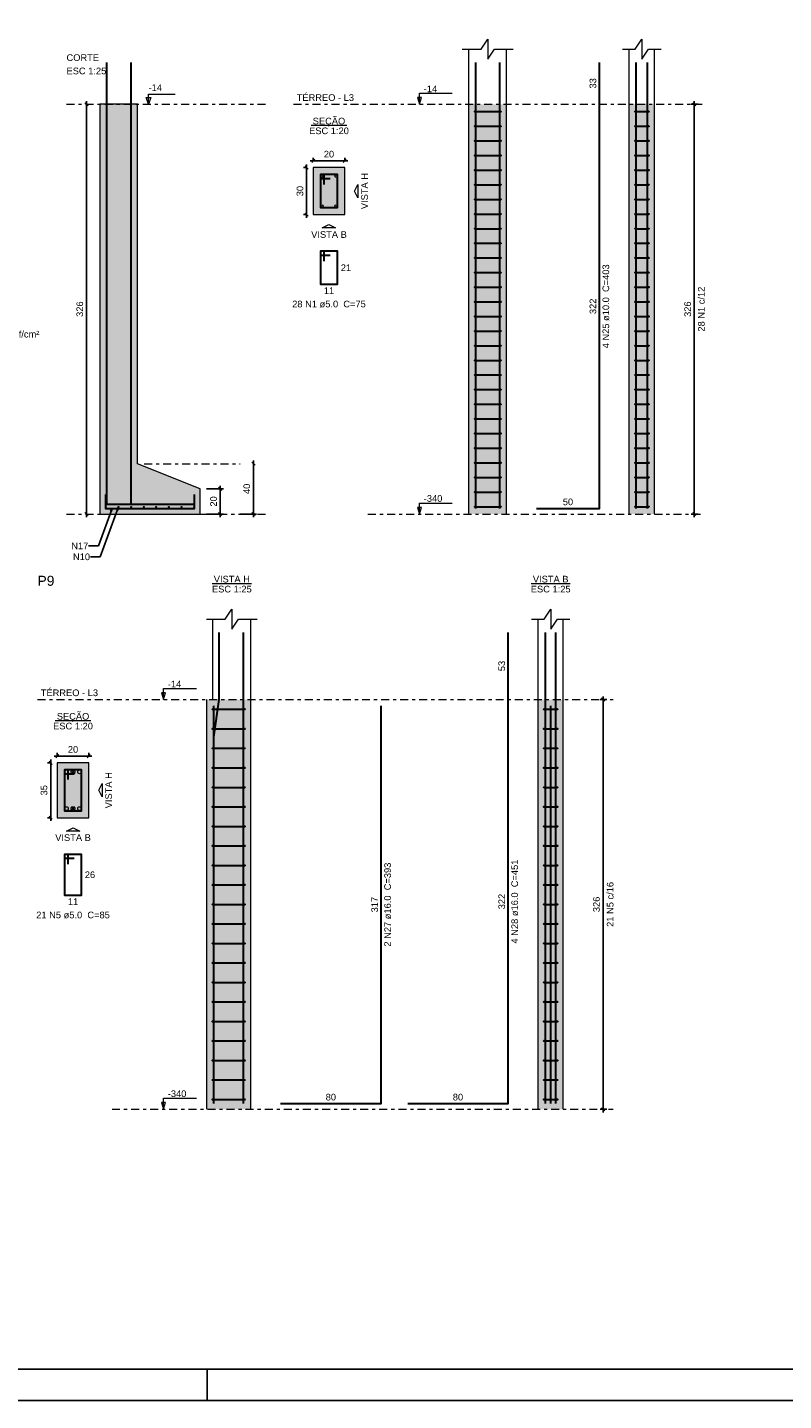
# Model space of a CAD drawing. Header units: millimetres. Extents: x 0 to 119, y 0 to 84.
# Tile 3 of 12: x 39 to 63, y 0 to 44. Entities that reach past the tile are written whole.
import ezdxf

# ---------------------------------------------------------------- set-up
doc = ezdxf.new("R2010")
doc.units = ezdxf.units.MM
doc.header["$MEASUREMENT"] = 0
doc.linetypes.add('DASHDOT', pattern=[2.54, 1.27, -0.635, 0, -0.635])
doc.linetypes.add('NULL', pattern=[0])
doc.layers.get('0').update_dxf_attribs({"lineweight": 18})
for name, color, linetype, lineweight in [('Descrição da armadura', 7, 'Continuous', 0), ('DT-Armadura', 2, 'Continuous', 30), ('DT-Barras na forma', 2, 'Continuous', 30), ('DT-Barras no corte', 5, 'Continuous', 5), ('DT-Barras rebatidas', 2, 'Continuous', 30), ('DT-Cotas', 9, 'Continuous', 5), ('DT-Estribos na forma', 2, 'Continuous', 30), ('DT-Forma', 5, 'Continuous', 5), ('DT-Hachura sapatas em corte', 43, 'Continuous', 5), ('DT-Hachura seção pilares', 254, 'Continuous', 5), ('DT-Hachura vista pilares', 254, 'Continuous', 5), ('DT-Pontilhado', 9, 'DASHDOT', 5), ('DT-Textos', 7, 'Continuous', 5), ('DT-Título', 3, 'Continuous', 20), ('Textos armaduras', 7, 'Continuous', 0)]:
    doc.layers.add(name, color=color, linetype=linetype, lineweight=lineweight)
doc.layers.add('SEDUC_MARF', color=1, linetype='Continuous')
doc.layers.add('SEDUC_MARGG', color=7, linetype='Continuous')
doc.styles.add('Arial', font='txt')
doc.dimstyles.get("Standard").update_dxf_attribs({"dimtxt": 0.18, "dimasz": 0.18, "dimexe": 0.18, "dimexo": 0.0625, "dimgap": 0.09, "dimtad": 0, "dimtih": 1, "dimtoh": 1, "dimdec": 4, "dimzin": 0, "dimdsep": 46, "dimtxsty": 'Standard', "dimcen": 0.09, "dimadec": 0, "dimazin": 0, "dimtfac": 1, "dimtdec": 4, "dimtofl": 0, "dimtmove": 0, "dimatfit": 3, "dimfxl": 1, "dimtolj": 1, "dimtzin": 0, "dimarcsym": 0})
doc.dimstyles.new('UM_20.000000', dxfattribs={"dimtxt": 0.18, "dimasz": 0.1, "dimexe": 0.1, "dimexo": 0.2, "dimgap": 0, "dimtad": 1, "dimtih": 1, "dimtoh": 1, "dimdec": 1, "dimlfac": 20, "dimzin": 0, "dimdsep": 46, "dimtxsty": 'Standard', "dimcen": 0.09, "dimdle": 0.1, "dimadec": 1, "dimazin": 2, "dimtfac": 1, "dimtdec": 4, "dimtofl": 0, "dimtmove": 0, "dimatfit": 3, "dimfxl": 1, "dimtolj": 1, "dimarcsym": 0})
doc.dimstyles.new('UM_25.000000', dxfattribs={"dimtxt": 0.18, "dimasz": 0.1, "dimexe": 0.1, "dimexo": 0.2, "dimgap": 0, "dimtad": 1, "dimtih": 1, "dimtoh": 1, "dimdec": 1, "dimlfac": 25, "dimzin": 0, "dimdsep": 46, "dimtxsty": 'Standard', "dimcen": 0.09, "dimdle": 0.1, "dimadec": 1, "dimazin": 2, "dimtfac": 1, "dimtdec": 4, "dimtofl": 0, "dimtmove": 0, "dimatfit": 3, "dimfxl": 1, "dimtolj": 1, "dimarcsym": 0})

# ---------------------------------------------------------------- blocks, each defined once
blk = doc.blocks.new('_Oblique')
at = {"color": 0, "linetype": 'ByBlock', "lineweight": -2}
blk.add_line((-0.5, -0.5), (0.5, 0.5), dxfattribs=at)
blk = doc.blocks.new('*D78')
at = {"layer": 'Defpoints', "color": 0}
for p in [(48.284845, 39.243894), (48.073045, 37.743894), (48.284845, 37.743894)]:
    blk.add_point(p, dxfattribs=at)
at = {"layer": 'DT-Cotas', "color": 0, "lineweight": -2}
for p, q in [((48.073045, 39.343894), (48.073045, 37.643894)), ((48.084845, 39.243894), (47.973045, 39.243894)), ((48.084845, 37.743894), (47.973045, 37.743894))]:
    blk.add_line(p, q, dxfattribs=at)
at = {"layer": 'DT-Cotas', "color": 0, "lineweight": -2, "xscale": 0.1, "yscale": 0.1, "zscale": 0.1}
for p, rotation in [((48.073045, 39.243894), 90), ((48.073045, 37.743894), 270)]:
    blk.add_blockref('_Oblique', p, dxfattribs=dict(at, rotation=rotation))
at = {"layer": 'DT-Cotas', "color": 7, "insert": (47.861245, 38.493894), "char_height": 0.2118, "attachment_point": 5, "rotation": 90, "style": 'Arial'}
blk.add_mtext('\\A1;30', dxfattribs=at)
blk = doc.blocks.new('*D79')
at = {"layer": 'Defpoints', "color": 0}
for p in [(49.284845, 39.455694), (48.284845, 39.243894), (49.284845, 39.243894)]:
    blk.add_point(p, dxfattribs=at)
at = {"layer": 'DT-Cotas', "color": 0, "lineweight": -2}
for p, q in [((48.184845, 39.455694), (49.384845, 39.455694)), ((48.284845, 39.443894), (48.284845, 39.555694)), ((49.284845, 39.443894), (49.284845, 39.555694))]:
    blk.add_line(p, q, dxfattribs=at)
at = {"layer": 'DT-Cotas', "color": 0, "lineweight": -2, "xscale": 0.1, "yscale": 0.1, "zscale": 0.1, "rotation": 180}
blk.add_blockref('_Oblique', (48.284845, 39.455694), dxfattribs=at)
at = {"layer": 'DT-Cotas', "color": 0, "lineweight": -2, "xscale": 0.1, "yscale": 0.1, "zscale": 0.1}
blk.add_blockref('_Oblique', (49.284845, 39.455694), dxfattribs=at)
at = {"layer": 'DT-Cotas', "color": 7, "insert": (48.784845, 39.667494), "char_height": 0.2118, "attachment_point": 5, "rotation": 0.0057296, "style": 'Arial'}
blk.add_mtext('\\A1;20', dxfattribs=at)
blk = doc.blocks.new('*D80')
at = {"layer": 'Defpoints', "color": 0}
for p in [(60.418856, 41.255994), (60.736556, 41.255994), (60.736556, 28.215994)]:
    blk.add_point(p, dxfattribs=at)
at = {"layer": 'DT-Cotas', "color": 0, "lineweight": -2}
for p, q in [((60.536556, 41.255994), (60.318856, 41.255994)), ((60.418856, 28.115994), (60.418856, 41.355994)), ((60.536556, 28.215994), (60.318856, 28.215994))]:
    blk.add_line(p, q, dxfattribs=at)
at = {"layer": 'DT-Cotas', "color": 0, "lineweight": -2, "xscale": 0.1, "yscale": 0.1, "zscale": 0.1}
for p, rotation in [((60.418856, 41.255994), 90), ((60.418856, 28.215994), 270)]:
    blk.add_blockref('_Oblique', p, dxfattribs=dict(at, rotation=rotation))
at = {"layer": 'DT-Cotas', "color": 7, "insert": (60.207056, 34.735994), "char_height": 0.2118, "attachment_point": 5, "rotation": 90, "style": 'Arial'}
blk.add_mtext('\\A1;326', dxfattribs=at)
blk = doc.blocks.new('*D85')
at = {"layer": 'Defpoints', "color": 0}
for p in [(41.062358, 41.255994), (41.062358, 28.215994), (41.062358, 28.215994)]:
    blk.add_point(p, dxfattribs=at)
at = {"layer": 'DT-Cotas', "color": 0, "lineweight": -2}
blk.add_line((41.062358, 41.355994), (41.062358, 28.115994), dxfattribs=at)
at = {"layer": 'DT-Cotas', "color": 0, "lineweight": -2, "xscale": 0.1, "yscale": 0.1, "zscale": 0.1}
for p, rotation in [((41.062358, 41.255994), 90), ((41.062358, 28.215994), 270)]:
    blk.add_blockref('_Oblique', p, dxfattribs=dict(at, rotation=rotation))
at = {"layer": 'DT-Cotas', "color": 7, "insert": (40.850558, 34.735994), "char_height": 0.2118, "attachment_point": 5, "rotation": 90, "style": 'Arial'}
blk.add_mtext('\\A1;326', dxfattribs=at)
blk = doc.blocks.new('*D86')
at = {"layer": 'Defpoints', "color": 0}
for p in [(44.685958, 29.015994), (44.685958, 28.215994), (45.321358, 28.215994)]:
    blk.add_point(p, dxfattribs=at)
at = {"layer": 'DT-Cotas', "color": 0, "lineweight": -2}
for p, q in [((44.885958, 29.015994), (45.421358, 29.015994)), ((45.321358, 29.115994), (45.321358, 28.115994)), ((44.885958, 28.215994), (45.421358, 28.215994))]:
    blk.add_line(p, q, dxfattribs=at)
at = {"layer": 'DT-Cotas', "color": 0, "lineweight": -2, "xscale": 0.1, "yscale": 0.1, "zscale": 0.1}
for p, rotation in [((45.321358, 29.015994), 90), ((45.321358, 28.215994), 270)]:
    blk.add_blockref('_Oblique', p, dxfattribs=dict(at, rotation=rotation))
at = {"layer": 'DT-Cotas', "color": 7, "insert": (45.109558, 28.615994), "char_height": 0.2118, "attachment_point": 5, "rotation": 90, "style": 'Arial'}
blk.add_mtext('\\A1;20', dxfattribs=at)
blk = doc.blocks.new('*D87')
at = {"layer": 'Defpoints', "color": 0}
for p in [(46.380358, 29.815994), (45.744958, 28.215994), (46.380358, 28.215994)]:
    blk.add_point(p, dxfattribs=at)
at = {"layer": 'DT-Cotas', "color": 0, "lineweight": -2}
for p, q in [((46.380358, 29.915994), (46.380358, 28.115994)), ((45.944958, 28.215994), (46.480358, 28.215994))]:
    blk.add_line(p, q, dxfattribs=at)
at = {"layer": 'DT-Cotas', "color": 0, "lineweight": -2, "xscale": 0.1, "yscale": 0.1, "zscale": 0.1}
for p, rotation in [((46.380358, 29.815994), 90), ((46.380358, 28.215994), 270)]:
    blk.add_blockref('_Oblique', p, dxfattribs=dict(at, rotation=rotation))
at = {"layer": 'DT-Cotas', "color": 7, "insert": (46.168558, 29.015994), "char_height": 0.2118, "attachment_point": 5, "rotation": 90, "style": 'Arial'}
blk.add_mtext('\\A1;40', dxfattribs=at)
blk = doc.blocks.new('*D92')
at = {"layer": 'Defpoints', "color": 0}
for p in [(40.134565, 20.298611), (39.922765, 18.548611), (40.134565, 18.548611)]:
    blk.add_point(p, dxfattribs=at)
at = {"layer": 'DT-Cotas', "color": 0, "lineweight": -2}
for p, q in [((39.934565, 20.298611), (39.822765, 20.298611)), ((39.922765, 20.398611), (39.922765, 18.448611)), ((39.934565, 18.548611), (39.822765, 18.548611))]:
    blk.add_line(p, q, dxfattribs=at)
at = {"layer": 'DT-Cotas', "color": 0, "lineweight": -2, "xscale": 0.1, "yscale": 0.1, "zscale": 0.1}
for p, rotation in [((39.922765, 20.298611), 90), ((39.922765, 18.548611), 270)]:
    blk.add_blockref('_Oblique', p, dxfattribs=dict(at, rotation=rotation))
at = {"layer": 'DT-Cotas', "color": 7, "insert": (39.710965, 19.423611), "char_height": 0.2118, "attachment_point": 5, "rotation": 90, "style": 'Arial'}
blk.add_mtext('\\A1;35', dxfattribs=at)
blk = doc.blocks.new('*D93')
at = {"layer": 'Defpoints', "color": 0}
for p in [(40.134565, 20.298611), (41.134565, 20.510411), (41.134565, 20.298611)]:
    blk.add_point(p, dxfattribs=at)
at = {"layer": 'DT-Cotas', "color": 0, "lineweight": -2}
for p, q in [((40.134565, 20.498611), (40.134565, 20.610411)), ((41.134565, 20.498611), (41.134565, 20.610411)), ((40.034565, 20.510411), (41.234565, 20.510411))]:
    blk.add_line(p, q, dxfattribs=at)
at = {"layer": 'DT-Cotas', "color": 0, "lineweight": -2, "xscale": 0.1, "yscale": 0.1, "zscale": 0.1, "rotation": 180}
blk.add_blockref('_Oblique', (40.134565, 20.510411), dxfattribs=at)
at = {"layer": 'DT-Cotas', "color": 0, "lineweight": -2, "xscale": 0.1, "yscale": 0.1, "zscale": 0.1}
blk.add_blockref('_Oblique', (41.134565, 20.510411), dxfattribs=at)
at = {"layer": 'DT-Cotas', "color": 7, "insert": (40.634565, 20.722211), "char_height": 0.2118, "attachment_point": 5, "rotation": 0.0057296, "style": 'Arial'}
blk.add_mtext('\\A1;20', dxfattribs=at)
blk = doc.blocks.new('*D94')
at = {"layer": 'Defpoints', "color": 0}
for p in [(57.515776, 22.310711), (57.833476, 22.310711), (57.833476, 9.270711)]:
    blk.add_point(p, dxfattribs=at)
at = {"layer": 'DT-Cotas', "color": 0, "lineweight": -2}
for p, q in [((57.633476, 22.310711), (57.415776, 22.310711)), ((57.515776, 9.170711), (57.515776, 22.410711)), ((57.633476, 9.270711), (57.415776, 9.270711))]:
    blk.add_line(p, q, dxfattribs=at)
at = {"layer": 'DT-Cotas', "color": 0, "lineweight": -2, "xscale": 0.1, "yscale": 0.1, "zscale": 0.1}
for p, rotation in [((57.515776, 22.310711), 90), ((57.515776, 9.270711), 270)]:
    blk.add_blockref('_Oblique', p, dxfattribs=dict(at, rotation=rotation))
at = {"layer": 'DT-Cotas', "color": 7, "insert": (57.303976, 15.790711), "char_height": 0.2118, "attachment_point": 5, "rotation": 90, "style": 'Arial'}
blk.add_mtext('\\A1;326', dxfattribs=at)

msp = doc.modelspace()

# ---------------------------------------------------------------- hatches: boundary and pattern name
at = {"layer": 'DT-Hachura sapatas em corte', "linetype": 'Continuous'}
msp.add_hatch(color=43, dxfattribs=at).paths.add_polyline_path([(41.486, 29.816), (41.486, 29.816), (41.486, 29.016), (41.486, 28.216), (44.686, 28.216), (44.686, 29.016), (42.686, 29.816), (42.686, 29.816), (42.686, 41.256), (41.486, 41.256), (41.486, 29.816)])
at = {"layer": 'DT-Hachura seção pilares', "linetype": 'Continuous'}
for points in [[(48.2848, 37.7439), (48.2848, 37.7439), (49.2848, 37.7439), (49.2848, 39.2439), (48.2848, 39.2439), (48.2848, 37.7439)], [(40.1346, 18.5486), (40.1346, 18.5486), (41.1346, 18.5486), (41.1346, 20.2986), (40.1346, 20.2986), (40.1346, 18.5486)]]:
    msp.add_hatch(color=254, dxfattribs=at).paths.add_polyline_path(points)
at = {"layer": 'DT-Hachura vista pilares', "linetype": 'Continuous'}
for points in [[(53.2419, 28.216), (53.2419, 41.256), (54.4419, 41.256), (54.4419, 28.216), (53.2419, 28.216)], [(58.3481, 28.216), (58.3481, 41.256), (59.1481, 41.256), (59.1481, 28.216), (58.3481, 28.216)], [(44.8916, 9.2707), (44.8916, 22.3107), (46.2916, 22.3107), (46.2916, 9.2707), (44.8916, 9.2707)], [(55.445, 9.2707), (55.445, 22.3107), (56.245, 22.3107), (56.245, 9.2707), (55.445, 9.2707)]]:
    msp.add_hatch(color=254, dxfattribs=at).paths.add_polyline_path(points)

# ---------------------------------------------------------------- linework, layer by layer
at = {"layer": 'DT-Armadura'}
for points in [[(41.696, 42.5903), (41.696, 28.531), (43.696, 28.531)], [(42.476, 42.5903), (42.476, 28.531), (44.476, 28.531)], [(41.666, 28.836), (41.666, 28.396), (44.506, 28.396), (44.506, 28.836)]]:
    msp.add_lwpolyline(points, dxfattribs=at)
at = {"layer": 'DT-Barras na forma'}
for points in [[(53.4619, 28.396), (53.4619, 41.256), (53.4619, 42.5903)], [(54.2219, 28.396), (54.2219, 41.256), (54.2219, 42.5903)], [(58.5681, 28.396), (58.5681, 41.256), (58.5681, 42.5903)], [(58.9281, 28.396), (58.9281, 41.256), (58.9281, 42.5903)], [(48.6348, 38.7064), (48.6348, 39.0189), (48.5098, 39.0189), (48.5098, 37.9689), (49.0598, 37.9689), (49.0598, 39.0189), (48.5098, 39.0189), (48.5098, 38.8939), (48.8223, 38.8939)], [(45.1236, 9.4507), (45.1236, 21.1107), (45.2836, 22.3107), (45.2836, 24.4456)], [(46.0596, 9.4507), (46.0596, 22.3107), (46.0596, 24.4456)], [(55.677, 9.4507), (55.677, 21.1107), (55.677, 22.3107), (55.677, 24.4456)], [(56.013, 9.4507), (56.013, 21.1107), (56.013, 22.3107), (56.013, 24.4456)], [(45.1236, 9.4507), (45.1236, 22.1147)], [(55.845, 9.4507), (55.845, 22.1147)], [(40.4846, 19.7611), (40.4846, 20.0736), (40.3596, 20.0736), (40.3596, 18.7736), (40.9096, 18.7736), (40.9096, 20.0736), (40.3596, 20.0736), (40.3596, 19.9486), (40.6721, 19.9486)]]:
    msp.add_lwpolyline(points, dxfattribs=at)
at = {"layer": 'DT-Barras no corte'}
for p, q in [((40.5746, 19.9486), (40.6946, 20.0686)), ((40.5746, 20.0686), (40.6946, 19.9486)), ((40.5746, 18.7786), (40.6946, 18.8986)), ((40.5746, 18.8986), (40.6946, 18.7786))]:
    msp.add_line(p, q, dxfattribs=at)
for centre, radius in [((48.5598, 38.9689), 0.0375), ((49.0098, 38.9689), 0.0375), ((48.5598, 38.0189), 0.0375), ((49.0098, 38.0189), 0.0375), ((41.682, 28.444), 0.016), ((42.0831, 28.444), 0.016), ((42.4842, 28.444), 0.016), ((42.8854, 28.444), 0.016), ((43.2865, 28.444), 0.016), ((43.6877, 28.444), 0.016), ((44.0888, 28.444), 0.016), ((44.49, 28.444), 0.016), ((40.4246, 20.0086), 0.06), ((40.6346, 20.0086), 0.06), ((40.8446, 20.0086), 0.06), ((40.4246, 18.8386), 0.06), ((40.6346, 18.8386), 0.06), ((40.8446, 18.8386), 0.06)]:
    msp.add_circle(centre, radius, dxfattribs=at)
at = {"layer": 'DT-Barras rebatidas'}
for points in [[(55.395, 28.396), (57.395, 28.396), (57.395, 41.256), (57.395, 42.5903)], [(48.6348, 36.2665), (48.6348, 36.579), (48.5098, 36.579), (48.5098, 35.529), (49.0598, 35.529), (49.0598, 36.579), (48.5098, 36.579), (48.5098, 36.454), (48.8223, 36.454)], [(51.2919, 9.4507), (54.4919, 9.4507), (54.4919, 22.3107), (54.4919, 24.4456)], [(47.2447, 9.4507), (50.4447, 9.4507), (50.4447, 22.1147)], [(40.4846, 17.0712), (40.4846, 17.3837), (40.3596, 17.3837), (40.3596, 16.0837), (40.9096, 16.0837), (40.9096, 17.3837), (40.3596, 17.3837), (40.3596, 17.2587), (40.6721, 17.2587)]]:
    msp.add_lwpolyline(points, dxfattribs=at)
at = {"layer": 'DT-Estribos na forma'}
for p, q in [((53.4319, 41.0231), (54.2519, 41.0231)), ((58.5381, 41.0231), (58.9581, 41.0231)), ((53.4319, 40.5574), (54.2519, 40.5574)), ((58.5381, 40.5574), (58.9581, 40.5574)), ((53.4319, 40.0917), (54.2519, 40.0917)), ((58.5381, 40.0917), (58.9581, 40.0917)), ((53.4319, 39.626), (54.2519, 39.626)), ((58.5381, 39.626), (58.9581, 39.626)), ((53.4319, 39.1603), (54.2519, 39.1603)), ((58.5381, 39.1603), (58.9581, 39.1603)), ((53.4319, 38.6946), (54.2519, 38.6946)), ((58.5381, 38.6946), (58.9581, 38.6946)), ((53.4319, 38.2289), (54.2519, 38.2289)), ((58.5381, 38.2289), (58.9581, 38.2289)), ((53.4319, 37.7631), (54.2519, 37.7631)), ((58.5381, 37.7631), (58.9581, 37.7631)), ((53.4319, 37.2974), (54.2519, 37.2974)), ((58.5381, 37.2974), (58.9581, 37.2974)), ((53.4319, 36.8317), (54.2519, 36.8317)), ((58.5381, 36.8317), (58.9581, 36.8317)), ((53.4319, 36.366), (54.2519, 36.366)), ((58.5381, 36.366), (58.9581, 36.366)), ((53.4319, 35.9003), (54.2519, 35.9003)), ((58.5381, 35.9003), (58.9581, 35.9003)), ((53.4319, 35.4346), (54.2519, 35.4346)), ((58.5381, 35.4346), (58.9581, 35.4346)), ((53.4319, 34.9689), (54.2519, 34.9689)), ((58.5381, 34.9689), (58.9581, 34.9689)), ((53.4319, 34.5031), (54.2519, 34.5031)), ((58.5381, 34.5031), (58.9581, 34.5031)), ((53.4319, 34.0374), (54.2519, 34.0374)), ((58.5381, 34.0374), (58.9581, 34.0374)), ((53.4319, 33.5717), (54.2519, 33.5717)), ((58.5381, 33.5717), (58.9581, 33.5717)), ((53.4319, 33.106), (54.2519, 33.106)), ((58.5381, 33.106), (58.9581, 33.106)), ((53.4319, 32.6403), (54.2519, 32.6403)), ((58.5381, 32.6403), (58.9581, 32.6403)), ((53.4319, 32.1746), (54.2519, 32.1746)), ((58.5381, 32.1746), (58.9581, 32.1746)), ((53.4319, 31.7089), (54.2519, 31.7089)), ((58.5381, 31.7089), (58.9581, 31.7089)), ((53.4319, 31.2431), (54.2519, 31.2431)), ((58.5381, 31.2431), (58.9581, 31.2431)), ((53.4319, 30.7774), (54.2519, 30.7774)), ((58.5381, 30.7774), (58.9581, 30.7774)), ((53.4319, 30.3117), (54.2519, 30.3117)), ((58.5381, 30.3117), (58.9581, 30.3117)), ((53.4319, 29.846), (54.2519, 29.846)), ((58.5381, 29.846), (58.9581, 29.846)), ((53.4319, 29.3803), (54.2519, 29.3803)), ((58.5381, 29.3803), (58.9581, 29.3803)), ((53.4319, 28.9146), (54.2519, 28.9146)), ((58.5381, 28.9146), (58.9581, 28.9146)), ((53.4319, 28.4489), (54.2519, 28.4489)), ((58.5381, 28.4489), (58.9581, 28.4489)), ((45.0816, 22.0002), (46.1016, 22.0002)), ((55.635, 22.0002), (56.055, 22.0002)), ((45.0816, 21.3793), (46.1016, 21.3793)), ((55.635, 21.3793), (56.055, 21.3793)), ((45.0816, 20.7583), (46.1016, 20.7583)), ((55.635, 20.7583), (56.055, 20.7583)), ((45.0816, 20.1374), (46.1016, 20.1374)), ((55.635, 20.1374), (56.055, 20.1374)), ((45.0816, 19.5164), (46.1016, 19.5164)), ((55.635, 19.5164), (56.055, 19.5164)), ((45.0816, 18.8955), (46.1016, 18.8955)), ((55.635, 18.8955), (56.055, 18.8955)), ((45.0816, 18.2745), (46.1016, 18.2745)), ((55.635, 18.2745), (56.055, 18.2745)), ((45.0816, 17.6536), (46.1016, 17.6536)), ((55.635, 17.6536), (56.055, 17.6536)), ((45.0816, 17.0326), (46.1016, 17.0326)), ((55.635, 17.0326), (56.055, 17.0326)), ((45.0816, 16.4117), (46.1016, 16.4117)), ((55.635, 16.4117), (56.055, 16.4117)), ((45.0816, 15.7907), (46.1016, 15.7907)), ((55.635, 15.7907), (56.055, 15.7907)), ((45.0816, 15.1698), (46.1016, 15.1698)), ((55.635, 15.1698), (56.055, 15.1698)), ((45.0816, 14.5488), (46.1016, 14.5488)), ((55.635, 14.5488), (56.055, 14.5488)), ((45.0816, 13.9279), (46.1016, 13.9279)), ((55.635, 13.9279), (56.055, 13.9279)), ((45.0816, 13.3069), (46.1016, 13.3069)), ((55.635, 13.3069), (56.055, 13.3069)), ((45.0816, 12.6859), (46.1016, 12.6859)), ((55.635, 12.6859), (56.055, 12.6859)), ((45.0816, 12.065), (46.1016, 12.065)), ((55.635, 12.065), (56.055, 12.065)), ((45.0816, 11.444), (46.1016, 11.444)), ((55.635, 11.444), (56.055, 11.444)), ((45.0816, 10.8231), (46.1016, 10.8231)), ((55.635, 10.8231), (56.055, 10.8231)), ((45.0816, 10.2021), (46.1016, 10.2021)), ((55.635, 10.2021), (56.055, 10.2021)), ((45.0816, 9.5812), (46.1016, 9.5812)), ((55.635, 9.5812), (56.055, 9.5812))]:
    msp.add_line(p, q, dxfattribs=at)
for centre in [(53.4319, 41.0231), (54.2519, 41.0231), (58.5381, 41.0231), (58.9581, 41.0231), (53.4319, 40.5574), (54.2519, 40.5574), (58.5381, 40.5574), (58.9581, 40.5574), (53.4319, 40.0917), (54.2519, 40.0917), (58.5381, 40.0917), (58.9581, 40.0917), (53.4319, 39.626), (54.2519, 39.626), (58.5381, 39.626), (58.9581, 39.626), (53.4319, 39.1603), (54.2519, 39.1603), (58.5381, 39.1603), (58.9581, 39.1603), (53.4319, 38.6946), (54.2519, 38.6946), (58.5381, 38.6946), (58.9581, 38.6946), (53.4319, 38.2289), (54.2519, 38.2289), (58.5381, 38.2289), (58.9581, 38.2289), (53.4319, 37.7631), (54.2519, 37.7631), (58.5381, 37.7631), (58.9581, 37.7631), (53.4319, 37.2974), (54.2519, 37.2974), (58.5381, 37.2974), (58.9581, 37.2974), (53.4319, 36.8317), (54.2519, 36.8317), (58.5381, 36.8317), (58.9581, 36.8317), (53.4319, 36.366), (54.2519, 36.366), (58.5381, 36.366), (58.9581, 36.366), (53.4319, 35.9003), (54.2519, 35.9003), (58.5381, 35.9003), (58.9581, 35.9003), (53.4319, 35.4346), (54.2519, 35.4346), (58.5381, 35.4346), (58.9581, 35.4346), (53.4319, 34.9689), (54.2519, 34.9689), (58.5381, 34.9689), (58.9581, 34.9689), (53.4319, 34.5031), (54.2519, 34.5031), (58.5381, 34.5031), (58.9581, 34.5031), (53.4319, 34.0374), (54.2519, 34.0374), (58.5381, 34.0374), (58.9581, 34.0374), (53.4319, 33.5717), (54.2519, 33.5717), (58.5381, 33.5717), (58.9581, 33.5717), (53.4319, 33.106), (54.2519, 33.106), (58.5381, 33.106), (58.9581, 33.106), (53.4319, 32.6403), (54.2519, 32.6403), (58.5381, 32.6403), (58.9581, 32.6403), (53.4319, 32.1746), (54.2519, 32.1746), (58.5381, 32.1746), (58.9581, 32.1746), (53.4319, 31.7089), (54.2519, 31.7089), (58.5381, 31.7089), (58.9581, 31.7089), (53.4319, 31.2431), (54.2519, 31.2431), (58.5381, 31.2431), (58.9581, 31.2431), (53.4319, 30.7774), (54.2519, 30.7774), (58.5381, 30.7774), (58.9581, 30.7774), (53.4319, 30.3117), (54.2519, 30.3117), (58.5381, 30.3117), (58.9581, 30.3117), (53.4319, 29.846), (54.2519, 29.846), (58.5381, 29.846), (58.9581, 29.846), (53.4319, 29.3803), (54.2519, 29.3803), (58.5381, 29.3803), (58.9581, 29.3803), (53.4319, 28.9146), (54.2519, 28.9146), (58.5381, 28.9146), (58.9581, 28.9146), (53.4319, 28.4489), (54.2519, 28.4489), (58.5381, 28.4489), (58.9581, 28.4489), (45.0816, 22.0002), (46.1016, 22.0002), (55.635, 22.0002), (56.055, 22.0002), (45.0816, 21.3793), (46.1016, 21.3793), (55.635, 21.3793), (56.055, 21.3793), (45.0816, 20.7583), (46.1016, 20.7583), (55.635, 20.7583), (56.055, 20.7583), (45.0816, 20.1374), (46.1016, 20.1374), (55.635, 20.1374), (56.055, 20.1374), (45.0816, 19.5164), (46.1016, 19.5164), (55.635, 19.5164), (56.055, 19.5164), (45.0816, 18.8955), (46.1016, 18.8955), (55.635, 18.8955), (56.055, 18.8955), (45.0816, 18.2745), (46.1016, 18.2745), (55.635, 18.2745), (56.055, 18.2745), (45.0816, 17.6536), (46.1016, 17.6536), (55.635, 17.6536), (56.055, 17.6536), (45.0816, 17.0326), (46.1016, 17.0326), (55.635, 17.0326), (56.055, 17.0326), (45.0816, 16.4117), (46.1016, 16.4117), (55.635, 16.4117), (56.055, 16.4117), (45.0816, 15.7907), (46.1016, 15.7907), (55.635, 15.7907), (56.055, 15.7907), (45.0816, 15.1698), (46.1016, 15.1698), (55.635, 15.1698), (56.055, 15.1698), (45.0816, 14.5488), (46.1016, 14.5488), (55.635, 14.5488), (56.055, 14.5488), (45.0816, 13.9279), (46.1016, 13.9279), (55.635, 13.9279), (56.055, 13.9279), (45.0816, 13.3069), (46.1016, 13.3069), (55.635, 13.3069), (56.055, 13.3069), (45.0816, 12.6859), (46.1016, 12.6859), (55.635, 12.6859), (56.055, 12.6859), (45.0816, 12.065), (46.1016, 12.065), (55.635, 12.065), (56.055, 12.065), (45.0816, 11.444), (46.1016, 11.444), (55.635, 11.444), (56.055, 11.444), (45.0816, 10.8231), (46.1016, 10.8231), (55.635, 10.8231), (56.055, 10.8231), (45.0816, 10.2021), (46.1016, 10.2021), (55.635, 10.2021), (56.055, 10.2021), (45.0816, 9.5812), (46.1016, 9.5812), (55.635, 9.5812), (56.055, 9.5812)]:
    msp.add_circle(centre, 0.01, dxfattribs=at)
at = {"layer": 'DT-Forma'}
for p, q in [((53.2419, 41.256), (53.2419, 43.0139)), ((54.4419, 41.256), (54.4419, 43.0139)), ((58.3481, 41.256), (58.3481, 43.0139)), ((59.1481, 41.256), (59.1481, 43.0139)), ((53.2419, 28.216), (53.2419, 41.256)), ((54.4419, 28.216), (54.4419, 41.256)), ((58.3481, 28.216), (58.3481, 41.256)), ((59.1481, 28.216), (59.1481, 41.256)), ((45.0916, 22.3107), (45.0916, 24.8692)), ((46.2916, 22.3107), (46.2916, 24.8692)), ((55.445, 22.3107), (55.445, 24.8692)), ((56.245, 22.3107), (56.245, 24.8692)), ((44.8916, 9.2707), (44.8916, 22.3107)), ((46.2916, 9.2707), (46.2916, 22.3107)), ((55.445, 9.2707), (55.445, 22.3107)), ((56.245, 9.2707), (56.245, 22.3107))]:
    msp.add_line(p, q, dxfattribs=at)
for points in [[(53.0301, 43.0139), (53.6301, 43.0139), (53.8419, 43.3316), (53.8419, 42.6962), (54.0537, 43.0139), (54.6537, 43.0139)], [(58.1363, 43.0139), (58.5363, 43.0139), (58.7481, 43.3316), (58.7481, 42.6962), (58.9599, 43.0139), (59.3599, 43.0139)], [(44.8798, 24.8692), (45.4798, 24.8692), (45.6916, 25.1869), (45.6916, 24.5515), (45.9034, 24.8692), (46.5034, 24.8692)], [(55.2332, 24.8692), (55.6332, 24.8692), (55.845, 25.1869), (55.845, 24.5515), (56.0568, 24.8692), (56.4568, 24.8692)]]:
    msp.add_lwpolyline(points, dxfattribs=at)
for points in [[(41.486, 29.816), (41.486, 29.816), (41.486, 29.016), (41.486, 28.216), (44.686, 28.216), (44.686, 29.016), (42.686, 29.816), (42.686, 29.816), (42.686, 41.256), (41.486, 41.256), (41.486, 29.816)], [(48.2848, 37.7439), (49.2848, 37.7439), (49.2848, 39.2439), (48.2848, 39.2439), (48.2848, 37.7439)], [(40.1346, 18.5486), (41.1346, 18.5486), (41.1346, 20.2986), (40.1346, 20.2986), (40.1346, 18.5486)]]:
    msp.add_lwpolyline(points, close=True, dxfattribs=at)
at = {"layer": 'DT-Pontilhado', "ltscale": 0.2}
for p, q in [((40.427, 41.256), (46.804, 41.256)), ((47.6512, 41.256), (60.7366, 41.256)), ((42.8978, 29.816), (45.9568, 29.816)), ((40.427, 28.216), (46.804, 28.216)), ((50.0261, 28.216), (60.7366, 28.216)), ((39.5009, 22.3107), (57.8335, 22.3107)), ((41.8759, 9.2707), (57.8335, 9.2707))]:
    msp.add_line(p, q, dxfattribs=at)
at = {"layer": 'DT-Textos'}
for p, q in [((48.2126, 40.5888), (49.3571, 40.5888)), ((45.0617, 26.0023), (46.3214, 26.0023)), ((55.2233, 26.0023), (56.4667, 26.0023)), ((40.0624, 21.6435), (41.2068, 21.6435))]:
    msp.add_line(p, q, dxfattribs=at)
for points in [[(43.039, 41.256), (43.039, 41.5737), (43.8862, 41.5737)], [(51.6624, 41.256), (51.7259, 41.4678), (51.5988, 41.4678), (51.6624, 41.256), (51.6624, 41.606), (52.7124, 41.606)], [(51.6624, 28.216), (51.7259, 28.4278), (51.5988, 28.4278), (51.6624, 28.216), (51.6624, 28.566), (52.7124, 28.566)], [(43.5121, 22.3107), (43.5756, 22.5225), (43.4485, 22.5225), (43.5121, 22.3107), (43.5121, 22.6607), (44.5621, 22.6607)], [(43.5121, 9.2707), (43.5756, 9.4825), (43.4485, 9.4825), (43.5121, 9.2707), (43.5121, 9.6207), (44.5621, 9.6207)]]:
    msp.add_lwpolyline(points, dxfattribs=at)
for points in [[(43.1096, 41.4678), (43.039, 41.256), (42.9684, 41.4678), (43.1096, 41.4678)], [(49.7084, 38.4939), (49.7084, 38.2821), (49.6025, 38.4939), (49.7084, 38.7057), (49.7084, 38.4939)], [(48.7848, 37.3203), (48.573, 37.3203), (48.7848, 37.4262), (48.9966, 37.3203), (48.7848, 37.3203)], [(41.5582, 19.4236), (41.5582, 19.2118), (41.4523, 19.4236), (41.5582, 19.6354), (41.5582, 19.4236)], [(40.6346, 18.125), (40.4228, 18.125), (40.6346, 18.2309), (40.8464, 18.125), (40.6346, 18.125)]]:
    msp.add_lwpolyline(points, close=True, dxfattribs=at)
at = {"layer": 'SEDUC_MARF'}
msp.add_line((44.9015, 1), (44.9015, 0), dxfattribs=at)
msp.add_lwpolyline([(118.9, 84.1), (0, 84.1), (0, 0), (118.9, 0)], close=True, dxfattribs=at)
at = {"layer": 'SEDUC_MARGG'}
msp.add_lwpolyline([(2.5, 1), (117.9, 1), (117.9, 83.1), (2.5, 83.1), (2.5, 1)], dxfattribs=at)

# ---------------------------------------------------------------- texts
at = {"layer": 'Descrição da armadura', "linetype": 'NULL', "char_height": 0.2118, "attachment_point": 8, "rotation": 90.00021, "line_spacing_factor": 0.9, "style": 'Arial'}
for s, insert, width in [('4 N25 ø10.0  C=403', (57.7124, 34.8256), 5.239541), ('28 N1 c/12', (60.7506, 34.736), 2.845127), ('4 N28 ø16.0  C=451', (54.8091, 15.8809), 5.239541), ('2 N27 ø16.0  C=393', (50.7621, 15.7829), 5.239541), ('21 N5 c/16', (57.8475, 15.7907), 2.845127)]:
    msp.add_mtext(s, dxfattribs=dict(at, insert=insert, width=width))
at = {"layer": 'Descrição da armadura', "linetype": 'NULL', "char_height": 0.2118, "line_spacing_factor": 0.9, "style": 'Arial'}
for s, insert, width, attachment_point in [('28 N1 ø5.0  C=75', (48.7853, 34.7875), 4.594404, 8), ('N17', (41.1202, 27.2018), 1.103994, 6), ('N10', (41.1759, 26.8518), 1.103994, 6), ('21 N5 ø5.0  C=85', (40.635, 15.3428), 4.594404, 8)]:
    msp.add_mtext(s, dxfattribs=dict(at, insert=insert, width=width, attachment_point=attachment_point))
at = {"layer": 'DT-Textos', "linetype": 'NULL', "char_height": 0.2118, "line_spacing_factor": 0.798, "style": 'Arial'}
for s, insert, width, attachment_point in [('CORTE', (40.4273, 42.6325), 2.03, 7), ('ESC 1:25', (40.4273, 42.2095), 2.482559, 7), ('-14', (43.0393, 41.6795), 0.838281, 7), ('TÉRREO - L3', (47.7573, 41.3615), 3.577422, 7), ('-14', (51.8023, 41.6415), 0.838281, 7), ('SEÇÃO', (48.7853, 40.5506), 2.030566, 8), ('ESC 1:20', (48.7853, 40.3025), 2.482559, 8), ('VISTA B', (48.7853, 37.0025), 2.223994, 8), ('Solo com capacidade de suporte > 2.30 kgf/cm²', (33.2893, 33.7696), 12.299795, 7), ('-340', (51.8023, 28.6015), 1.16085, 7), ('VISTA H', (45.692, 26.0338), 2.255996, 8), ('VISTA B', (55.845, 26.0338), 2.223994, 8), ('ESC 1:25', (45.692, 25.7168), 2.482559, 8), ('ESC 1:25', (55.845, 25.7168), 2.482559, 8), ('TÉRREO - L3', (39.607, 22.4168), 3.577422, 7), ('-14', (43.652, 22.6958), 0.838281, 7), ('SEÇÃO', (40.635, 21.6059), 2.030566, 8), ('ESC 1:20', (40.635, 21.3578), 2.482559, 8), ('VISTA B', (40.635, 17.8078), 2.223994, 8), ('-340', (43.652, 9.6558), 1.16085, 7)]:
    msp.add_mtext(s, dxfattribs=dict(at, insert=insert, width=width, attachment_point=attachment_point))
at = {"layer": 'DT-Textos', "linetype": 'NULL', "char_height": 0.2118, "width": 2.255996, "attachment_point": 8, "rotation": 90.00021, "line_spacing_factor": 0.798, "style": 'Arial'}
for insert in [(50.0264, 38.4936), (41.8761, 19.4239)]:
    msp.add_mtext('VISTA H', dxfattribs=dict(at, insert=insert))
at = {"layer": 'DT-Título', "linetype": 'NULL', "insert": (39.501, 25.9277), "char_height": 0.3177, "width": 1.076367, "attachment_point": 7, "line_spacing_factor": 0.798, "style": 'Arial'}
msp.add_mtext('P9', dxfattribs=at)
at = {"layer": 'Textos armaduras', "linetype": 'NULL', "char_height": 0.2118, "attachment_point": 8, "rotation": 90.00021, "line_spacing_factor": 0.9, "style": 'Arial'}
for s, insert, width in [('33', (57.2977, 41.9231), 1.045137), ('322', (57.2977, 34.826), 1.367705), ('53', (54.3946, 23.3781), 1.045137), ('317', (50.3474, 15.7827), 1.367705), ('322', (54.3946, 15.8807), 1.367705)]:
    msp.add_mtext(s, dxfattribs=dict(at, insert=insert, width=width))
at = {"layer": 'Textos armaduras', "linetype": 'NULL', "char_height": 0.2118, "width": 1.045137, "line_spacing_factor": 0.9, "style": 'Arial'}
for s, insert, attachment_point in [('21', (49.1598, 36.1599), 1), ('11', (48.7848, 35.4317), 2), ('50', (56.395, 28.4933), 8), ('26', (41.0096, 16.8396), 1), ('11', (40.6346, 15.9864), 2), ('80', (48.8447, 9.548), 8), ('80', (52.8919, 9.548), 8)]:
    msp.add_mtext(s, dxfattribs=dict(at, insert=insert, attachment_point=attachment_point))

# ---------------------------------------------------------------- dimensions: what is measured, and where the dimension line sits
at = {"layer": 'DT-Cotas'}
for base, p1, p2, dimstyle, override, picture, middle in [((41.0624, 28.216), (41.0624, 41.256), (41.0624, 28.216), 'UM_25.000000', {"dimtxt": 0.2118, "dimasz": 0.1, "dimexe": 0.1, "dimexo": 0.2, "dimtad": 1, "dimtih": 0, "dimtoh": 0, "dimdec": 1, "dimlfac": 25, "dimzin": 8, "dimtxsty": 'Arial', "dimblk": 'Oblique', "dimblk1": 'Oblique', "dimblk2": 'Oblique', "dimsah": 1, "dimdle": 0.1, "dimse1": 1, "dimse2": 1, "dimclrt": 7, "dimadec": 1, "dimazin": 3, "dimtmove": 2, "dimldrblk": 'Oblique'}, '*D85', (40.8506, 34.736)), ((60.4189, 41.256), (60.7366, 28.216), (60.7366, 41.256), 'UM_25.000000', {"dimtxt": 0.2118, "dimasz": 0.1, "dimexe": 0.1, "dimexo": 0.2, "dimtad": 1, "dimtih": 0, "dimtoh": 0, "dimdec": 1, "dimlfac": 25, "dimzin": 8, "dimtxsty": 'Arial', "dimblk": 'Oblique', "dimblk1": 'Oblique', "dimblk2": 'Oblique', "dimsah": 1, "dimdle": 0.1, "dimse1": 0, "dimse2": 0, "dimclrt": 7, "dimadec": 1, "dimazin": 3, "dimtmove": 2, "dimldrblk": 'Oblique'}, '*D80', (60.2071, 34.736)), ((48.073, 37.7439), (48.2848, 39.2439), (48.2848, 37.7439), 'UM_20.000000', {"dimtxt": 0.2118, "dimasz": 0.1, "dimexe": 0.1, "dimexo": 0.2, "dimtad": 1, "dimtih": 0, "dimtoh": 0, "dimdec": 1, "dimlfac": 20, "dimzin": 8, "dimtxsty": 'Arial', "dimblk": 'Oblique', "dimblk1": 'Oblique', "dimblk2": 'Oblique', "dimsah": 1, "dimdle": 0.1, "dimse1": 0, "dimse2": 0, "dimclrt": 7, "dimadec": 1, "dimazin": 3, "dimtmove": 2, "dimldrblk": 'Oblique'}, '*D78', (47.8612, 38.4939)), ((46.3804, 28.216), (46.3804, 29.816), (45.745, 28.216), 'UM_25.000000', {"dimtxt": 0.2118, "dimasz": 0.1, "dimexe": 0.1, "dimexo": 0.2, "dimtad": 1, "dimtih": 0, "dimtoh": 0, "dimdec": 1, "dimlfac": 25, "dimzin": 8, "dimtxsty": 'Arial', "dimblk": 'Oblique', "dimblk1": 'Oblique', "dimblk2": 'Oblique', "dimsah": 1, "dimdle": 0.1, "dimse1": 1, "dimse2": 0, "dimclrt": 7, "dimadec": 1, "dimazin": 3, "dimtmove": 2, "dimldrblk": 'Oblique'}, '*D87', (46.1686, 29.016)), ((45.3214, 28.216), (44.686, 29.016), (44.686, 28.216), 'UM_25.000000', {"dimtxt": 0.2118, "dimasz": 0.1, "dimexe": 0.1, "dimexo": 0.2, "dimtad": 1, "dimtih": 0, "dimtoh": 0, "dimdec": 1, "dimlfac": 25, "dimzin": 8, "dimtxsty": 'Arial', "dimblk": 'Oblique', "dimblk1": 'Oblique', "dimblk2": 'Oblique', "dimsah": 1, "dimdle": 0.1, "dimse1": 0, "dimse2": 0, "dimclrt": 7, "dimadec": 1, "dimazin": 3, "dimtmove": 2, "dimldrblk": 'Oblique'}, '*D86', (45.1096, 28.616)), ((57.5158, 22.3107), (57.8335, 9.2707), (57.8335, 22.3107), 'UM_25.000000', {"dimtxt": 0.2118, "dimasz": 0.1, "dimexe": 0.1, "dimexo": 0.2, "dimtad": 1, "dimtih": 0, "dimtoh": 0, "dimdec": 1, "dimlfac": 25, "dimzin": 8, "dimtxsty": 'Arial', "dimblk": 'Oblique', "dimblk1": 'Oblique', "dimblk2": 'Oblique', "dimsah": 1, "dimdle": 0.1, "dimse1": 0, "dimse2": 0, "dimclrt": 7, "dimadec": 1, "dimazin": 3, "dimtmove": 2, "dimldrblk": 'Oblique'}, '*D94', (57.304, 15.7907)), ((39.9228, 18.5486), (40.1346, 20.2986), (40.1346, 18.5486), 'UM_20.000000', {"dimtxt": 0.2118, "dimasz": 0.1, "dimexe": 0.1, "dimexo": 0.2, "dimtad": 1, "dimtih": 0, "dimtoh": 0, "dimdec": 1, "dimlfac": 20, "dimzin": 8, "dimtxsty": 'Arial', "dimblk": 'Oblique', "dimblk1": 'Oblique', "dimblk2": 'Oblique', "dimsah": 1, "dimdle": 0.1, "dimse1": 0, "dimse2": 0, "dimclrt": 7, "dimadec": 1, "dimazin": 3, "dimtmove": 2, "dimldrblk": 'Oblique'}, '*D92', (39.711, 19.4236))]:
    dim = msp.add_linear_dim(base=base, p1=p1, p2=p2, angle=90, dimstyle=dimstyle, override=override, dxfattribs=at)
    dim.commit()
    dim.dimension.update_dxf_attribs({"geometry": picture, "text_midpoint": middle, "dimtype": 160, "text_rotation": 90})
for base, p1, p2, picture, middle in [((49.2848, 39.4557), (48.2848, 39.2439), (49.2848, 39.2439), '*D79', (48.7848, 39.6675)), ((41.1346, 20.5104), (40.1346, 20.2986), (41.1346, 20.2986), '*D93', (40.6346, 20.7222))]:
    dim = msp.add_linear_dim(base=base, p1=p1, p2=p2, dimstyle='UM_20.000000', override={"dimtxt": 0.2118, "dimasz": 0.1, "dimexe": 0.1, "dimexo": 0.2, "dimtad": 1, "dimtih": 0, "dimtoh": 0, "dimdec": 1, "dimlfac": 20, "dimzin": 8, "dimtxsty": 'Arial', "dimblk": 'Oblique', "dimblk1": 'Oblique', "dimblk2": 'Oblique', "dimsah": 1, "dimdle": 0.1, "dimse1": 0, "dimse2": 0, "dimclrt": 7, "dimadec": 1, "dimazin": 3, "dimtmove": 2, "dimldrblk": 'Oblique'}, dxfattribs=at)
    dim.commit()
    dim.dimension.update_dxf_attribs({"geometry": picture, "text_midpoint": middle, "dimtype": 160, "text_rotation": 0.00573})

# ---------------------------------------------------------------- leaders
for points in [[(42.0831, 28.444), (41.5036, 26.8518), (41.1859, 26.8518)], [(41.8825, 28.396), (41.4479, 27.2018), (41.1302, 27.2018)]]:
    msp.add_leader(points, dimstyle='Standard', override={"dimasz": 0.1, "dimldrblk": 'Closed'}, dxfattribs=at)

doc.saveas('drawing.dxf')
